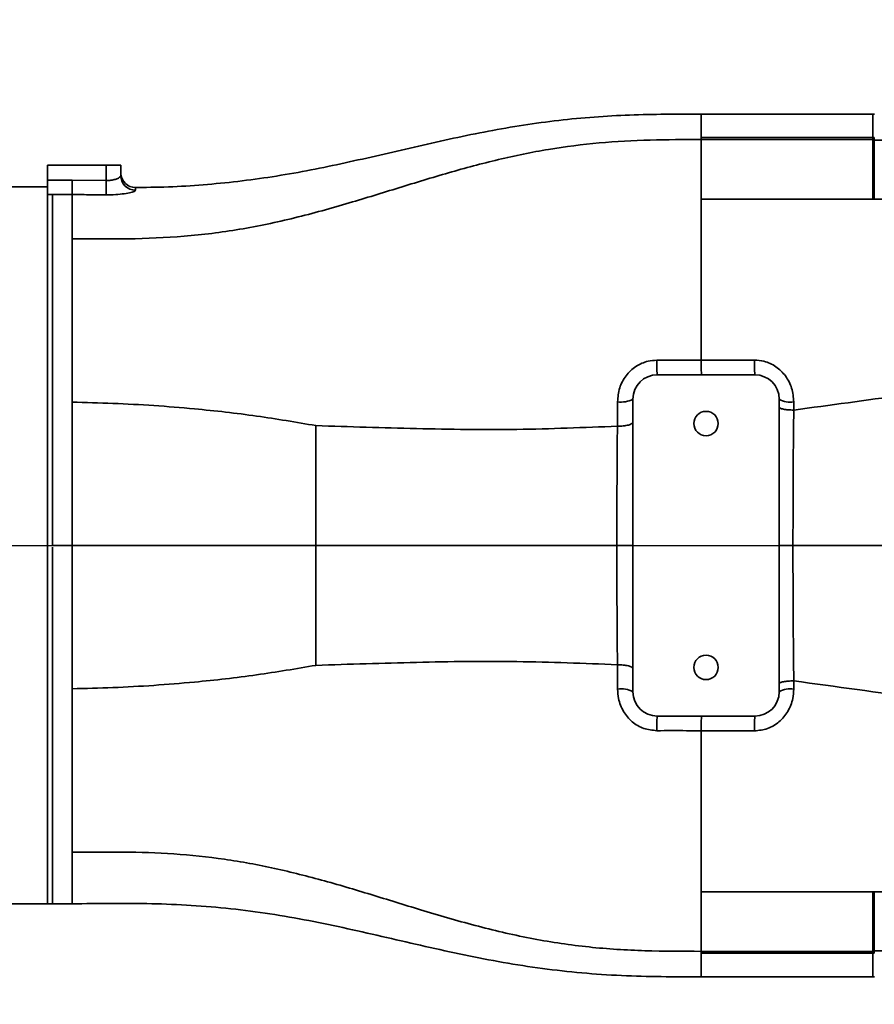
# Model space of a CAD drawing. Header units: millimetres. Extents: x -8713 to 3261, y -18743 to -8704.
# Tile 23 of 154: x -3625 to -3450, y -15489 to -15287. Entities that reach past the tile are written whole.
import ezdxf

# ---------------------------------------------------------------- set-up
doc = ezdxf.new("R2010")
doc.units = ezdxf.units.MM
doc.header["$LTSCALE"] = 10
doc.header["$PDSIZE"] = -1
doc.linetypes.add('CENTER', pattern=[50.8, 31.75, -6.35, 6.35, -6.35])
doc.layers.get('Defpoints').update_dxf_attribs({"true_color": 0x5e5e5e})
doc.layers.add('细实线层', color=7, linetype='Continuous')
doc.dimstyles.new('ISO-25', dxfattribs={"dimscale": 20, "dimtxt": 4, "dimasz": 3.05, "dimexe": 3, "dimexo": 0.625, "dimtad": 1, "dimdec": 0, "dimtxsty": 'Standard', "dimcen": 2.5, "dimclrd": 1, "dimclre": 1, "dimclrt": 4, "dimadec": 1, "dimazin": 2, "dimtfac": 1, "dimtdec": 0, "dimtmove": 0, "dimatfit": 0, "dimfxl": 1, "dimarcsym": 0})

# ---------------------------------------------------------------- blocks, each defined once
blk = doc.blocks.new('*U165')
at = {"color": 0, "linetype": 'CENTER', "transparency": 16777216}
blk.add_line((12.3, 0), (1446, 0), dxfattribs=at)
blk = doc.blocks.new('*D173')
at = {"color": 1, "lineweight": -2, "transparency": 16777216}
blk.add_line((-4272.58, -15394.48), (-2305.07, -14875.62), dxfattribs=at)
at = {"color": 1, "lineweight": 20, "transparency": 16777216}
blk.add_solid([(-2307.66, -14865.79), (-2302.48, -14885.45), (-2246.09, -14860.06)], dxfattribs=at)
at = {"layer": 'Defpoints', "color": 0, "lineweight": 20, "transparency": 16777216}
for p in [(-2246.09, -14860.06), (-4272.58, -15394.48)]:
    blk.add_point(p, dxfattribs=at)
at = {"color": 4, "transparency": 16777216, "insert": (-2602.33, -14899.25), "char_height": 80, "attachment_point": 5, "rotation": 14.7735}
blk.add_mtext('R2096', dxfattribs=at)
blk = doc.blocks.new('*D172')
at = {"color": 1, "lineweight": -2, "transparency": 16777216}
for p, q in [((-4272.58, -15394.48), (-3699.94, -15688.46)), ((-3645.67, -15716.32), (-3217.84, -15935.95))]:
    blk.add_line(p, q, dxfattribs=at)
at = {"color": 1, "lineweight": 20, "transparency": 16777216}
blk.add_solid([(-3641.03, -15707.27), (-3650.31, -15725.36), (-3699.94, -15688.46)], dxfattribs=at)
at = {"layer": 'Defpoints', "color": 0, "lineweight": 20, "transparency": 16777216}
for p in [(-4272.58, -15394.48), (-3699.94, -15688.46)]:
    blk.add_point(p, dxfattribs=at)
at = {"color": 4, "transparency": 16777216, "insert": (-3304.14, -15832.63), "char_height": 80, "attachment_point": 5, "rotation": 332.8255}
blk.add_mtext('R644', dxfattribs=at)

msp = doc.modelspace()

# ---------------------------------------------------------------- linework, layer by layer
at = {"layer": '细实线层', "linetype": 'Continuous', "lineweight": 35}
for p, q in [((-3450.15, -15306.03), (-3485.38, -15306.03)), ((-3449.84, -15306.03), (-3450.2, -15306.03)), ((-3450.15, -15306.11), (-3450.15, -15306.1)), ((-3485.38, -15310.86), (-3485.38, -15311.26)), ((-3450.15, -15310.86), (-3485.38, -15310.86)), ((-3450.15, -15311.26), (-3450.15, -15310.86)), ((-3449.88, -15310.86), (-3450.15, -15310.86)), ((-3449.88, -15310.86), (-3449.88, -15311.26)), ((-3485.38, -15311.26), (-3450.15, -15311.26)), ((-3449.88, -15311.26), (-3450.15, -15311.26)), ((-3449.88, -15311.36), (-3447.9, -15311.36)), ((-3619.38, -15316.48), (-3607.38, -15316.48)), ((-3619.38, -15319.57), (-3619.38, -15316.48)), ((-3607.38, -15319.65), (-3607.38, -15316.48)), ((-3607.38, -15316.48), (-3604.38, -15316.48)), ((-3604.38, -15316.48), (-3604.38, -15318.66)), ((-3619.38, -15320.98), (-3630.59, -15320.98)), ((-3619.38, -15319.57), (-3614.35, -15319.59)), ((-3619.38, -15322.5), (-3619.38, -15319.57)), ((-3614.35, -15319.59), (-3607.38, -15319.65)), ((-3607.38, -15319.65), (-3607.4, -15322.59)), ((-3618.38, -15322.49), (-3619.38, -15322.5)), ((-3619.38, -15467.98), (-3619.38, -15322.5)), ((-3614.38, -15322.53), (-3618.38, -15322.51)), ((-3450.15, -15323.48), (-3485.38, -15323.48)), ((-3449.88, -15323.48), (-3450.15, -15323.48)), ((-3449.88, -15323.48), (-2962.38, -15323.48)), ((-3474.38, -15359.48), (-3494.38, -15359.48)), ((-3502.55, -15370.02), (-3502.53, -15365.01)), ((-3499.38, -15364.48), (-3499.38, -15424.48)), ((-3469.38, -15424.48), (-3469.38, -15364.48)), ((-3614.38, -15380.52), (-3614.38, -15408.44)), ((-3618.38, -15394.48), (-3614.38, -15394.48)), ((-3618.38, -15394.83), (-3618.38, -15467.98)), ((-3502.67, -15394.48), (-3499.38, -15394.48)), ((-3469.38, -15394.48), (-3466.56, -15394.48)), ((-3502.53, -15423.95), (-3502.55, -15418.94)), ((-3494.38, -15429.48), (-3474.38, -15429.48)), ((-3485.38, -15465.48), (-3450.15, -15465.48)), ((-3450.15, -15465.48), (-3449.88, -15465.48)), ((-2962.38, -15465.48), (-3449.88, -15465.48)), ((-3449.88, -15465.48), (-3310.38, -15465.48)), ((-3630.59, -15467.98), (-3619.38, -15467.98)), ((-3619.38, -15467.98), (-3618.38, -15467.98)), ((-3618.38, -15467.98), (-3614.38, -15467.96)), ((-3450.15, -15477.7), (-3485.38, -15477.7)), ((-3485.38, -15477.7), (-3485.38, -15478.1)), ((-3485.38, -15478.1), (-3450.15, -15478.1)), ((-3449.88, -15477.7), (-3450.15, -15477.7)), ((-3450.15, -15478.1), (-3450.15, -15477.7)), ((-3449.88, -15478.1), (-3450.15, -15478.1)), ((-3446.88, -15477.6), (-3449.88, -15477.6)), ((-3449.88, -15477.7), (-3449.88, -15478.1)), ((-3485.38, -15482.93), (-3450.15, -15482.93)), ((-3450.2, -15482.93), (-3449.84, -15482.93)), ((-3450.15, -15482.87), (-3450.15, -15482.86))]:
    msp.add_line(p, q, dxfattribs=at)
for centre in [(-3484.38, -15369.48), (-3484.38, -15419.48)]:
    msp.add_circle(centre, 2.5, dxfattribs=at)
for centre, radius, start, end in [((-3601.38, -15318.07), 3, 182.1439, 270.6615), ((-3601.39, -15318.65), 2.99, 180.2238, 270.7365), ((-3472.3, -15357.24), 22.19, 178.0916, 185.7839), ((-3440.72, -15357.22), 33.74, 178.7183, 183.8367), ((-3494.38, -15364.48), 5, 90, 180), ((-3474.38, -15364.48), 5, 0, 90), ((-3501.74, -15360.12), 4.96, 260.7788, 298.4293), ((-3467.11, -15360.62), 4.48, 239.5304, 279.2442), ((-3501.74, -15428.84), 4.96, 61.5707, 99.2212), ((-3467.11, -15428.34), 4.48, 80.7558, 120.4696), ((-3494.38, -15424.48), 5, 180, 270), ((-3474.38, -15424.48), 5, 270, 0), ((-3472.3, -15431.72), 22.19, 174.2161, 181.9084), ((-3440.72, -15431.74), 33.74, 176.1633, 181.2817)]:
    msp.add_arc(centre, radius, start, end, dxfattribs=at)
for points, knots in [([(-3485.38, -15306.03), (-3490.27, -15306.04), (-3500.02, -15306.06), (-3514.61, -15307.12), (-3529.04, -15309.4), (-3543.29, -15312.54), (-3557.41, -15315.89), (-3571.52, -15318.76), (-3585.7, -15320.55), (-3595.68, -15321.08), (-3600.9, -15321.05), (-3601.35, -15321.05)], [0, 0, 0, 0, 0.12507, 0.249494, 0.373753, 0.498311, 0.622919, 0.744858, 0.866424, 0.988352, 1, 1, 1, 1]), ([(-3485.38, -15306.03), (-3485.38, -15306.03), (-3485.38, -15306.03), (-3485.38, -15306.04), (-3485.38, -15306.05)], [0, 0, 0, 0, 0.000419, 1, 1, 1, 1]), ([(-3485.38, -15306.05), (-3485.38, -15306.16), (-3485.38, -15306.37), (-3485.38, -15307.98), (-3485.38, -15309.9), (-3485.38, -15310.86)], [0, 0, 0, 0, 0.324329, 0.660694, 1, 1, 1, 1]), ([(-3450.15, -15306.1), (-3450.15, -15306.08), (-3450.15, -15305.94), (-3450.15, -15306.61), (-3450.15, -15308.11), (-3450.15, -15309.94), (-3450.15, -15310.86)], [0, 0, 0, 0, 0.046586, 0.364401, 0.682194, 1, 1, 1, 1]), ([(-3485.38, -15311.26), (-3488.87, -15311.26), (-3495.85, -15311.27), (-3506.32, -15311.82), (-3516.72, -15313.15), (-3527.02, -15315.28), (-3537.22, -15318.03), (-3547.36, -15321.13), (-3557.82, -15324.38), (-3568.65, -15327.41), (-3579.95, -15329.81), (-3591.38, -15331.24), (-3602.87, -15331.7), (-3610.54, -15331.62), (-3614.38, -15331.58)], [0, 0, 0, 0, 0.079328, 0.158461, 0.237745, 0.317741, 0.398709, 0.480385, 0.562107, 0.651218, 0.739081, 0.826022, 0.912841, 1, 1, 1, 1]), ([(-3485.38, -15311.26), (-3485.38, -15311.4), (-3485.38, -15311.69), (-3485.38, -15312.49), (-3485.38, -15313.75), (-3485.38, -15315.4), (-3485.38, -15317.33), (-3485.38, -15319.4), (-3485.38, -15321.47), (-3485.38, -15322.82), (-3485.38, -15323.48)], [0, 0, 0, 0, 0.117171, 0.239221, 0.368083, 0.501897, 0.63568, 0.764201, 0.885042, 1, 1, 1, 1]), ([(-3450.15, -15311.26), (-3450.15, -15311.41), (-3450.15, -15311.71), (-3450.15, -15312.57), (-3450.15, -15313.83), (-3450.15, -15315.4), (-3450.15, -15317.22), (-3450.15, -15319.23), (-3450.15, -15321.34), (-3450.15, -15322.77), (-3450.15, -15323.48)], [0, 0, 0, 0, 0.1256769, 0.2510979, 0.3761015, 0.5015704, 0.6264737, 0.7519545, 0.8755827, 1, 1, 1, 1]), ([(-3449.88, -15311.26), (-3449.88, -15311.36), (-3449.88, -15311.56), (-3449.88, -15312), (-3449.88, -15312.71), (-3449.88, -15313.83), (-3449.88, -15315.4), (-3449.88, -15317.22), (-3449.88, -15319), (-3449.88, -15320.63), (-3449.88, -15322.05), (-3449.88, -15323), (-3449.88, -15323.48)], [0, 0, 0, 0, 0.084845, 0.16826, 0.25118, 0.376148, 0.501582, 0.62645, 0.751896, 0.833583, 0.915921, 1, 1, 1, 1]), ([(-3449.88, -15323.48), (-3449.88, -15322.6), (-3449.88, -15320.84), (-3449.88, -15317.86), (-3449.88, -15315.44), (-3449.88, -15313.66), (-3449.88, -15312.6), (-3449.88, -15311.89), (-3449.88, -15311.54), (-3449.88, -15311.39), (-3449.88, -15311.36)], [0, 0, 0, 0, 0.154899, 0.308849, 0.533768, 0.646817, 0.759792, 0.86611, 0.972723, 1, 1, 1, 1]), ([(-3607.38, -15319.65), (-3607.04, -15319.64), (-3606.38, -15319.62), (-3605.49, -15319.42), (-3604.81, -15319.15), (-3604.44, -15318.87), (-3604.39, -15318.72), (-3604.38, -15318.66)], [0, 0, 0, 0, 0.206085, 0.414453, 0.628091, 0.846881, 1, 1, 1, 1]), ([(-3618.38, -15394.48), (-3618.38, -15391.34), (-3618.38, -15385.04), (-3618.38, -15375.75), (-3618.38, -15367.13), (-3618.38, -15359.3), (-3618.38, -15352.26), (-3618.38, -15345.75), (-3618.38, -15339.87), (-3618.38, -15334.67), (-3618.38, -15330.35), (-3618.38, -15326.92), (-3618.38, -15324.25), (-3618.38, -15323.09), (-3618.38, -15322.51)], [0, 0, 0, 0, 0.09389, 0.188173, 0.282064, 0.364256, 0.446709, 0.5289, 0.611108, 0.693578, 0.775786, 0.850459, 0.925327, 1, 1, 1, 1]), ([(-3614.38, -15322.53), (-3614.38, -15322.9), (-3614.38, -15324.01), (-3614.38, -15326.77), (-3614.38, -15329.97), (-3614.38, -15331.58)], [0, 0, 0, 0, 0.1992303, 0.5996151, 1, 1, 1, 1]), ([(-3607.4, -15322.59), (-3608.4, -15322.58), (-3610.72, -15322.56), (-3613.05, -15322.54), (-3614.38, -15322.53), (-3614.38, -15322.53)], [0, 0, 0, 0, 0.4297912, 0.9999914, 1, 1, 1, 1]), ([(-3601.35, -15321.64), (-3601.38, -15321.7), (-3601.47, -15321.84), (-3602.24, -15322.11), (-3603.62, -15322.37), (-3605.4, -15322.56), (-3606.73, -15322.58), (-3607.4, -15322.59)], [0, 0, 0, 0, 0.148599, 0.36143, 0.57327, 0.785741, 1, 1, 1, 1]), ([(-3601.35, -15321.13), (-3601.35, -15321.12), (-3601.35, -15321.07), (-3601.35, -15321.41), (-3601.35, -15321.64)], [0, 0, 0, 0, 0.325796, 1, 1, 1, 1]), ([(-3485.38, -15323.48), (-3485.38, -15324.89), (-3485.38, -15327.91), (-3485.38, -15332.81), (-3485.38, -15338.36), (-3485.38, -15344.38), (-3485.38, -15350.48), (-3485.38, -15354.53), (-3485.38, -15356.48)], [0, 0, 0, 0, 0.127535, 0.274366, 0.445157, 0.632727, 0.822977, 1, 1, 1, 1]), ([(-3614.38, -15331.58), (-3614.38, -15332.95), (-3614.38, -15335.68), (-3614.38, -15340.6), (-3614.38, -15346.01), (-3614.38, -15350.04), (-3614.38, -15352.06)], [0, 0, 0, 0, 0.250006, 0.500004, 0.75, 1, 1, 1, 1]), ([(-3614.38, -15352.06), (-3614.38, -15354.14), (-3614.38, -15358.3), (-3614.38, -15362.84), (-3614.38, -15365.11)], [0, 0, 0, 0, 0.499993, 1, 1, 1, 1]), ([(-3466.4, -15366.71), (-3458.98, -15365.72), (-3444.13, -15363.73), (-3421.91, -15360.26), (-3399.68, -15357.01), (-3377.4, -15354.36), (-3355.08, -15352.64), (-3332.73, -15351.89), (-3317.83, -15351.89), (-3310.38, -15351.88)], [0, 0, 0, 0, 0.143106, 0.286459, 0.42974, 0.572675, 0.71523, 0.857605, 1, 1, 1, 1]), ([(-3502.53, -15365.01), (-3502.44, -15364.06), (-3502.27, -15362.16), (-3500.91, -15359.6), (-3498.86, -15357.67), (-3496.58, -15356.65), (-3495.08, -15356.55), (-3494.48, -15356.51)], [0, 0, 0, 0, 0.222658, 0.441258, 0.653219, 0.862041, 1, 1, 1, 1]), ([(-3494.48, -15356.51), (-3492.48, -15356.51), (-3489.44, -15356.52), (-3486.41, -15356.49), (-3485.38, -15356.48)], [0, 0, 0, 0, 0.658922, 1, 1, 1, 1]), ([(-3485.38, -15356.48), (-3483.38, -15356.47), (-3479.73, -15356.47), (-3476.09, -15356.47), (-3474.44, -15356.47)], [0, 0, 0, 0, 0.548601, 1, 1, 1, 1]), ([(-3474.44, -15356.47), (-3473.8, -15356.52), (-3472.25, -15356.63), (-3469.97, -15357.71), (-3467.98, -15359.66), (-3466.65, -15362.22), (-3466.47, -15364.1), (-3466.39, -15365.04)], [0, 0, 0, 0, 0.1478716, 0.354389, 0.5631173, 0.7810893, 1, 1, 1, 1]), ([(-3614.38, -15365.11), (-3614.38, -15368.14), (-3614.38, -15372.74), (-3614.38, -15379.19), (-3614.38, -15384.21), (-3614.38, -15389.32), (-3614.38, -15392.76), (-3614.38, -15394.48)], [0, 0, 0, 0, 0.3230025, 0.4906049, 0.6582073, 0.8291037, 1, 1, 1, 1]), ([(-3564.38, -15369.9), (-3568.42, -15369.22), (-3576.68, -15367.81), (-3587.78, -15366.56), (-3597.61, -15365.77), (-3605.98, -15365.3), (-3611.58, -15365.17), (-3614.38, -15365.11)], [0, 0, 0, 0, 0.2447017, 0.49999, 0.6661026, 0.8329663, 1, 1, 1, 1]), ([(-3466.39, -15365.04), (-3466.39, -15365.6), (-3466.39, -15366.16), (-3466.4, -15366.71), (-3466.4, -15366.71)], [0, 0, 0, 0, 0.9999648, 1, 1, 1, 1]), ([(-3466.4, -15366.71), (-3466.4, -15366.71), (-3466.42, -15368.68), (-3466.48, -15374.24), (-3466.55, -15383.5), (-3466.55, -15390.81), (-3466.56, -15394.48)], [0, 0, 0, 0, 0.0000021, 0.2147957, 0.6062257, 1, 1, 1, 1]), ([(-3564.38, -15394.48), (-3564.38, -15391.69), (-3564.38, -15386.12), (-3564.38, -15377.85), (-3564.38, -15372.55), (-3564.38, -15369.9)], [0, 0, 0, 0, 0.333322, 0.666655, 1, 1, 1, 1]), ([(-3502.55, -15370.02), (-3509.41, -15370.3), (-3523.16, -15370.86), (-3543.76, -15370.57), (-3557.5, -15370.13), (-3564.38, -15369.9)], [0, 0, 0, 0, 0.3329471, 0.6663916, 1, 1, 1, 1]), ([(-3502.67, -15394.48), (-3502.66, -15392.48), (-3502.66, -15387.36), (-3502.63, -15379.14), (-3502.58, -15373.04), (-3502.55, -15370.02), (-3502.55, -15370.02)], [0, 0, 0, 0, 0.241989, 0.618602, 0.999998, 1, 1, 1, 1]), ([(-3614.38, -15394.48), (-3614.38, -15396.17), (-3614.38, -15399.54), (-3614.38, -15404.62), (-3614.38, -15409.67), (-3614.38, -15416.19), (-3614.38, -15420.82), (-3614.38, -15423.85)], [0, 0, 0, 0, 0.167602, 0.335204, 0.506101, 0.676998, 1, 1, 1, 1]), ([(-3564.38, -15394.48), (-3570.08, -15394.48), (-3581.24, -15394.48), (-3597.92, -15394.48), (-3608.89, -15394.48), (-3614.38, -15394.48)], [0, 0, 0, 0, 0.3426, 0.671188, 1, 1, 1, 1]), ([(-3564.38, -15419.06), (-3564.38, -15416.41), (-3564.38, -15411.11), (-3564.38, -15402.84), (-3564.38, -15397.27), (-3564.38, -15394.48)], [0, 0, 0, 0, 0.333345, 0.666678, 1, 1, 1, 1]), ([(-3502.67, -15394.48), (-3512.95, -15394.48), (-3528.38, -15394.48), (-3548.93, -15394.48), (-3559.23, -15394.48), (-3564.38, -15394.48)], [0, 0, 0, 0, 0.500001, 0.750006, 1, 1, 1, 1]), ([(-3502.55, -15418.94), (-3502.55, -15418.94), (-3502.57, -15417.03), (-3502.61, -15412.08), (-3502.66, -15403.91), (-3502.66, -15397.64), (-3502.67, -15394.48)], [0, 0, 0, 0, 0.000002, 0.241993, 0.618609, 1, 1, 1, 1]), ([(-3466.56, -15394.48), (-3466.56, -15396.48), (-3466.55, -15402.13), (-3466.51, -15411.42), (-3466.44, -15418.65), (-3466.4, -15422.25), (-3466.4, -15422.25)], [0, 0, 0, 0, 0.2147936, 0.6062239, 0.9999979, 1, 1, 1, 1]), ([(-3310.38, -15394.48), (-3329.16, -15394.48), (-3357.32, -15394.48), (-3394.88, -15394.48), (-3420.91, -15394.48), (-3444.81, -15394.48), (-3459.31, -15394.48), (-3466.56, -15394.48)], [0, 0, 0, 0, 0.360624, 0.54091, 0.721212, 0.860577, 1, 1, 1, 1]), ([(-3614.38, -15423.85), (-3611.58, -15423.79), (-3605.98, -15423.66), (-3597.61, -15423.2), (-3587.78, -15422.4), (-3576.68, -15421.15), (-3568.42, -15419.74), (-3564.38, -15419.06)], [0, 0, 0, 0, 0.1670337, 0.3338974, 0.50001, 0.7552983, 1, 1, 1, 1]), ([(-3564.38, -15419.06), (-3557.5, -15418.83), (-3543.76, -15418.39), (-3523.16, -15418.1), (-3509.41, -15418.66), (-3502.55, -15418.94)], [0, 0, 0, 0, 0.3336084, 0.6670529, 1, 1, 1, 1]), ([(-3614.38, -15423.85), (-3614.38, -15426.12), (-3614.38, -15430.66), (-3614.38, -15434.82), (-3614.38, -15436.9)], [0, 0, 0, 0, 0.500007, 1, 1, 1, 1]), ([(-3494.48, -15432.46), (-3495.38, -15432.36), (-3497.21, -15432.18), (-3499.63, -15430.72), (-3501.44, -15428.56), (-3502.39, -15426.16), (-3502.49, -15424.59), (-3502.53, -15423.95)], [0, 0, 0, 0, 0.207837, 0.417644, 0.631604, 0.850733, 1, 1, 1, 1]), ([(-3466.39, -15423.92), (-3466.43, -15424.57), (-3466.53, -15426.15), (-3467.49, -15428.56), (-3469.3, -15430.74), (-3471.72, -15432.21), (-3473.54, -15432.4), (-3474.44, -15432.49)], [0, 0, 0, 0, 0.150887, 0.36964, 0.584084, 0.793357, 1, 1, 1, 1]), ([(-3466.4, -15422.25), (-3466.4, -15422.25), (-3466.39, -15422.8), (-3466.39, -15423.36), (-3466.39, -15423.92)], [0, 0, 0, 0, 0.0000352, 1, 1, 1, 1]), ([(-3310.38, -15437.08), (-3319.07, -15437.07), (-3336.45, -15437.06), (-3362.53, -15435.92), (-3388.56, -15433.42), (-3414.51, -15429.86), (-3440.42, -15425.77), (-3457.74, -15423.42), (-3466.4, -15422.25)], [0, 0, 0, 0, 0.1661238, 0.3322551, 0.4987382, 0.6657539, 0.8330117, 1, 1, 1, 1]), ([(-3485.38, -15432.48), (-3486.38, -15432.47), (-3489.41, -15432.44), (-3492.44, -15432.45), (-3494.48, -15432.46)], [0, 0, 0, 0, 0.329466, 1, 1, 1, 1]), ([(-3485.38, -15432.48), (-3485.38, -15434.43), (-3485.38, -15438.48), (-3485.38, -15444.58), (-3485.38, -15450.6), (-3485.38, -15456.15), (-3485.38, -15461.05), (-3485.38, -15464.07), (-3485.38, -15465.48)], [0, 0, 0, 0, 0.177023, 0.367273, 0.554843, 0.725634, 0.872465, 1, 1, 1, 1]), ([(-3474.44, -15432.49), (-3476.44, -15432.49), (-3480.09, -15432.49), (-3483.73, -15432.49), (-3485.38, -15432.48)], [0, 0, 0, 0, 0.548601, 1, 1, 1, 1]), ([(-3614.38, -15436.9), (-3614.38, -15438.92), (-3614.38, -15442.95), (-3614.38, -15448.36), (-3614.38, -15453.28), (-3614.38, -15456.01), (-3614.38, -15457.38)], [0, 0, 0, 0, 0.25, 0.499996, 0.749994, 1, 1, 1, 1]), ([(-3614.38, -15457.38), (-3610.89, -15457.35), (-3603.92, -15457.28), (-3593.47, -15457.6), (-3583.07, -15458.69), (-3572.76, -15460.6), (-3562.56, -15463.2), (-3552.42, -15466.24), (-3541.96, -15469.51), (-3531.13, -15472.66), (-3519.84, -15475.27), (-3508.41, -15476.97), (-3496.9, -15477.69), (-3489.22, -15477.7), (-3485.38, -15477.7)], [0, 0, 0, 0, 0.07925, 0.158211, 0.237156, 0.316701, 0.397261, 0.478728, 0.560523, 0.650001, 0.738363, 0.825719, 0.912752, 1, 1, 1, 1]), ([(-3614.38, -15457.38), (-3614.38, -15458.99), (-3614.38, -15462.2), (-3614.38, -15465.5), (-3614.38, -15467.41), (-3614.38, -15468.19), (-3614.38, -15467.96), (-3614.38, -15467.96)], [0, 0, 0, 0, 0.249999, 0.499998, 0.749996, 0.999995, 1, 1, 1, 1]), ([(-3485.38, -15465.48), (-3485.38, -15466.14), (-3485.38, -15467.49), (-3485.38, -15469.56), (-3485.38, -15471.63), (-3485.38, -15473.56), (-3485.38, -15475.21), (-3485.38, -15476.47), (-3485.38, -15477.28), (-3485.38, -15477.56), (-3485.38, -15477.7)], [0, 0, 0, 0, 0.114958, 0.235799, 0.36432, 0.498103, 0.631917, 0.760779, 0.882829, 1, 1, 1, 1]), ([(-3450.15, -15465.48), (-3450.15, -15466.19), (-3450.15, -15467.62), (-3450.15, -15469.74), (-3450.15, -15471.74), (-3450.15, -15473.56), (-3450.15, -15475.13), (-3450.15, -15476.39), (-3450.15, -15477.25), (-3450.15, -15477.55), (-3450.15, -15477.7)], [0, 0, 0, 0, 0.124417, 0.248046, 0.373526, 0.49843, 0.623899, 0.748902, 0.874323, 1, 1, 1, 1]), ([(-3449.88, -15470.7), (-3449.88, -15470.68), (-3449.88, -15470.1), (-3449.88, -15468.76), (-3449.88, -15467.05), (-3449.88, -15465.94), (-3449.88, -15465.48)], [0, 0, 0, 0, 0.018025, 0.37963, 0.741691, 1, 1, 1, 1]), ([(-3449.88, -15465.48), (-3449.88, -15465.96), (-3449.88, -15466.92), (-3449.88, -15468.33), (-3449.88, -15469.96), (-3449.88, -15471.74), (-3449.88, -15473.56), (-3449.88, -15475.13), (-3449.88, -15476.25), (-3449.88, -15476.96), (-3449.88, -15477.4), (-3449.88, -15477.6), (-3449.88, -15477.7)], [0, 0, 0, 0, 0.084052, 0.16639, 0.248104, 0.37355, 0.498418, 0.623852, 0.74882, 0.831713, 0.915127, 1, 1, 1, 1]), ([(-3614.38, -15467.96), (-3608.93, -15467.89), (-3598.07, -15467.74), (-3581.81, -15468.69), (-3565.75, -15471.24), (-3549.88, -15474.84), (-3534.03, -15478.56), (-3517.98, -15481.46), (-3501.72, -15482.89), (-3490.83, -15482.92), (-3485.38, -15482.93)], [0, 0, 0, 0, 0.125463, 0.250028, 0.374434, 0.499405, 0.624608, 0.749497, 0.874404, 1, 1, 1, 1]), ([(-3485.38, -15478.1), (-3485.38, -15479.07), (-3485.38, -15480.98), (-3485.38, -15482.59), (-3485.38, -15482.81), (-3485.38, -15482.91)], [0, 0, 0, 0, 0.339306, 0.675671, 1, 1, 1, 1]), ([(-3450.15, -15478.1), (-3450.15, -15479.02), (-3450.15, -15480.85), (-3450.15, -15482.35), (-3450.15, -15483.02), (-3450.15, -15482.88), (-3450.15, -15482.87)], [0, 0, 0, 0, 0.317806, 0.635599, 0.953414, 1, 1, 1, 1]), ([(-3485.38, -15482.91), (-3485.38, -15482.92), (-3485.38, -15482.93), (-3485.38, -15482.93), (-3485.38, -15482.93)], [0, 0, 0, 0, 0.999581, 1, 1, 1, 1])]:
    msp.add_open_spline(points, degree=3, knots=knots, dxfattribs=at)
for points in [[(-3614.35, -15319.59), (-3614.36, -15319.93), (-3614.36, -15320.61), (-3614.37, -15321.52), (-3614.37, -15322.22), (-3614.38, -15322.42), (-3614.38, -15322.53)], [(-3485.28, -15359.48), (-3485.29, -15359.44), (-3485.32, -15359.35), (-3485.35, -15358.65), (-3485.37, -15357.66), (-3485.38, -15356.87), (-3485.38, -15356.48)], [(-3469.38, -15366.13), (-3469.33, -15366.21), (-3469.24, -15366.36), (-3468.56, -15366.55), (-3467.57, -15366.69), (-3466.79, -15366.71), (-3466.4, -15366.71)], [(-3502.55, -15370.02), (-3502.34, -15370.02), (-3501.94, -15370.02), (-3501.34, -15369.97), (-3500.79, -15369.9), (-3500.3, -15369.79), (-3499.9, -15369.65), (-3499.6, -15369.5), (-3499.41, -15369.33), (-3499.39, -15369.21), (-3499.38, -15369.15)], [(-3502.55, -15418.94), (-3502.34, -15418.94), (-3501.94, -15418.94), (-3501.34, -15418.99), (-3500.79, -15419.07), (-3500.3, -15419.17), (-3499.9, -15419.31), (-3499.6, -15419.47), (-3499.41, -15419.64), (-3499.39, -15419.75), (-3499.38, -15419.81)], [(-3469.38, -15422.83), (-3469.33, -15422.76), (-3469.24, -15422.6), (-3468.56, -15422.41), (-3467.57, -15422.27), (-3466.79, -15422.26), (-3466.4, -15422.25)], [(-3485.38, -15432.48), (-3485.38, -15432.09), (-3485.37, -15431.3), (-3485.35, -15430.31), (-3485.32, -15429.62), (-3485.29, -15429.53), (-3485.28, -15429.48)]]:
    msp.add_open_spline(points, degree=3, dxfattribs=at)

# ---------------------------------------------------------------- block references
at = {"color": 4, "linetype": 'CENTER'}
msp.add_blockref('*U165', (-4272.58, -15394.48), dxfattribs=at)

# ---------------------------------------------------------------- dimensions: what is measured, and where the dimension line sits
for mpoint, picture, middle in [((-2246.09, -14860.06), '*D173', (-2588.83, -14950.45)), ((-3699.94, -15688.46), '*D172', (-3328.12, -15879.34))]:
    dim = msp.add_radius_dim(center=(-4272.58, -15394.48), mpoint=mpoint, dimstyle='ISO-25')
    dim.commit()
    dim.dimension.update_dxf_attribs({"geometry": picture, "text_midpoint": middle, "dimtype": 164})

doc.saveas('drawing.dxf')
